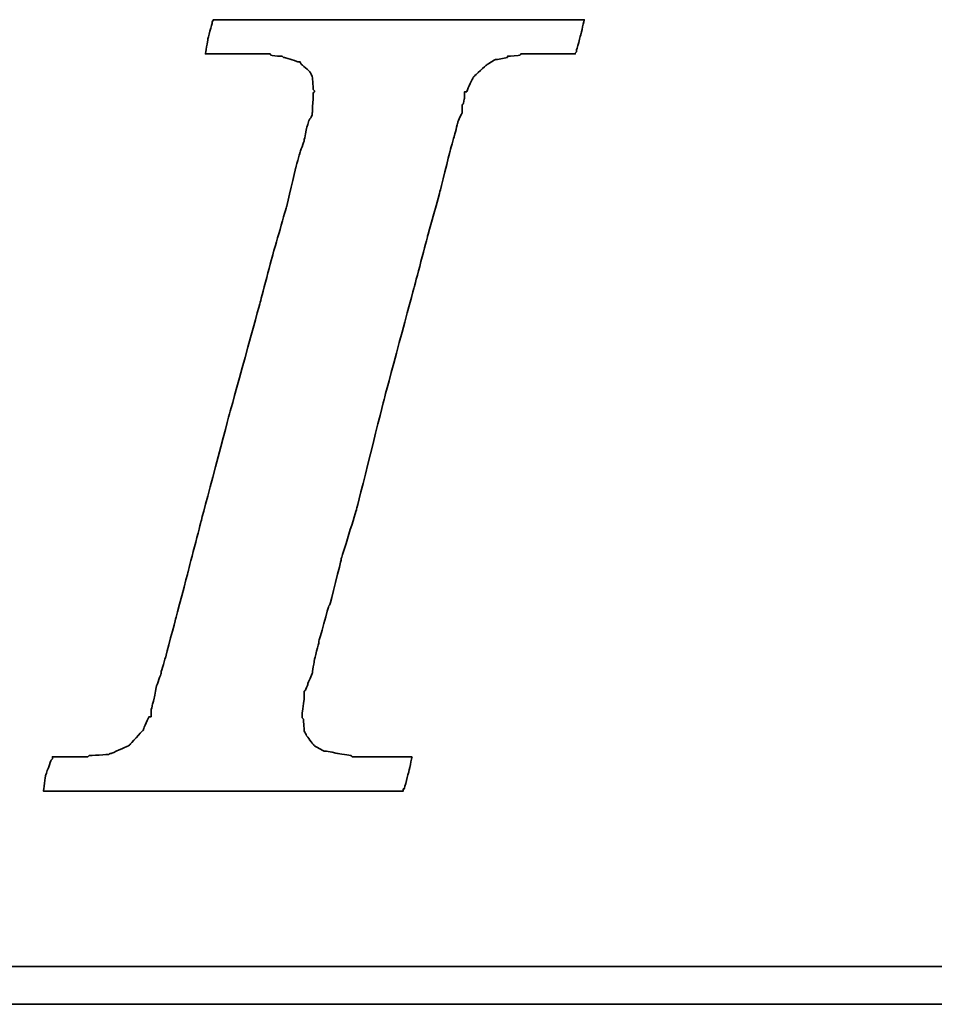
# Model space of a CAD drawing. Header units: millimetres. Extents: x -73 to 178, y -419 to -265.
# Tile 30 of 47: x 82.52 to 85.87, y -334.04 to -330.44. Entities that reach past the tile are written whole.
import ezdxf

# ---------------------------------------------------------------- set-up
doc = ezdxf.new("R2010")
doc.units = ezdxf.units.MM
doc.header["$LTSCALE"] = 0.1
doc.layers.add('CHA', color=7, linetype='CONTINUOUS')
doc.layers.add('layer 1', color=7, linetype='CONTINUOUS')

# ---------------------------------------------------------------- blocks, each defined once
blk = doc.blocks.new('TBI MOTION logo(完整正式版)')
at = {"layer": 'layer 1', "color": 22, "lineweight": 35}
for points, knots in [([(-40.59125, -7.94375), (-40.59125, -7.94375), (-40.97375, -7.94375), (-40.97375, -7.94375), (-40.97375, -7.94375), (-40.97375, -7.94375), (-41.38125, -7.94375), (-41.38125, -7.94375), (-41.38125, -7.94375), (-41.38125, -7.94375), (-41.54875, -7.94375), (-41.54875, -7.94375), (-41.54875, -7.94375), (-41.54875, -7.94375), (-41.59875, -7.94375), (-41.59875, -7.94375), (-41.59875, -7.94375), (-41.59875, -7.94375), (-41.88375, -7.94375), (-41.88375, -7.94375), (-41.88375, -7.94375), (-41.88375, -7.94375), (-41.90875, -7.91875), (-41.90875, -7.91875), (-41.90875, -7.91875), (-41.90875, -7.91875), (-42.19875, -7.87125), (-42.19875, -7.87125), (-42.19875, -7.87125), (-42.19875, -7.87125), (-42.43875, -7.82375), (-42.43875, -7.82375), (-42.43875, -7.82375), (-42.43875, -7.82375), (-42.45875, -7.82375), (-42.45875, -7.82375), (-42.45875, -7.82375), (-42.45875, -7.82375), (-42.48625, -7.82375), (-42.48625, -7.82375), (-42.48625, -7.82375), (-42.48625, -7.82375), (-42.67625, -7.72375), (-42.67625, -7.72375), (-42.67625, -7.72375), (-42.67625, -7.72375), (-42.70125, -7.70375), (-42.70125, -7.70375), (-42.70125, -7.70375), (-42.70125, -7.70375), (-42.72375, -7.67875), (-42.72375, -7.67875), (-42.72375, -7.67875), (-42.72375, -7.67875), (-42.86875, -7.48875), (-42.86875, -7.48875), (-42.86875, -7.48875), (-42.86875, -7.48875), (-42.89375, -7.43875), (-42.89375, -7.43875), (-42.89375, -7.43875), (-42.89375, -7.43875), (-42.91875, -7.38875), (-42.91875, -7.38875), (-42.91875, -7.38875), (-42.91875, -7.38875), (-42.93875, -7.12875), (-42.93875, -7.12875), (-42.93875, -7.12875), (-42.93875, -7.12875), (-42.96375, -7.10375), (-42.96375, -7.10375), (-42.96375, -7.10375), (-42.96375, -7.10375), (-42.96375, -7.05375), (-42.96375, -7.05375), (-42.96375, -7.05375), (-42.96375, -7.05375), (-42.96375, -7.00875), (-42.96375, -7.00875), (-42.96375, -7.00875), (-42.96375, -7.00875), (-42.91875, -6.69625), (-42.91875, -6.69625), (-42.91875, -6.69625), (-42.91875, -6.69625), (-42.91875, -6.62375), (-42.91875, -6.62375), (-42.91875, -6.62375), (-42.91875, -6.62375), (-42.91875, -6.59625), (-42.91875, -6.59625), (-42.91875, -6.59625), (-42.91875, -6.59625), (-42.91875, -6.57375), (-42.91875, -6.57375), (-42.91875, -6.57375), (-42.91875, -6.57375), (-42.91875, -6.52875), (-42.91875, -6.52875), (-42.91875, -6.52875), (-42.91875, -6.52875), (-42.89375, -6.50375), (-42.89375, -6.50375), (-42.89375, -6.50375), (-42.89375, -6.50375), (-42.84375, -6.38375), (-42.84375, -6.38375), (-42.84375, -6.38375), (-42.84375, -6.38375), (-42.84375, -6.35875), (-42.84375, -6.35875), (-42.84375, -6.35875), (-42.84375, -6.35875), (-42.74625, -6.14375), (-42.74625, -6.14375), (-42.74625, -6.14375), (-42.74625, -6.14375), (-42.70125, -5.85375), (-42.70125, -5.85375), (-42.70125, -5.85375), (-42.70125, -5.85375), (-42.60375, -5.47125), (-42.60375, -5.47125), (-42.60375, -5.47125), (-42.60375, -5.47125), (-42.60375, -5.44875), (-42.60375, -5.44875), (-42.60375, -5.44875), (-42.60375, -5.44875), (-42.38875, -4.67875), (-42.38875, -4.67875), (-42.38875, -4.67875), (-42.38875, -4.67875), (-42.36375, -4.65375), (-42.36375, -4.65375), (-42.36375, -4.65375), (-42.36375, -4.65375), (-42.12375, -3.69625), (-42.12375, -3.69625), (-42.12375, -3.69625), (-42.12375, -3.69625), (-42.12375, -3.67374), (-42.12375, -3.67374), (-42.12375, -3.67374), (-42.12375, -3.67374), (-41.78875, -2.59374), (-41.78875, -2.59374), (-41.78875, -2.59374), (-41.78875, -2.59374), (-41.18875, -0.19375), (-41.18875, -0.19375), (-41.18875, -0.19375), (-41.18875, -0.19375), (-40.54375, 2.20624), (-40.54375, 2.20624), (-40.54375, 2.20624), (-40.54375, 2.20624), (-40.25375, 3.30875), (-40.25375, 3.30875), (-40.25375, 3.30875), (-40.25375, 3.30875), (-39.98875, 4.27125), (-39.98875, 4.27125), (-39.98875, 4.27125), (-39.98875, 4.27125), (-39.77375, 5.13125), (-39.77375, 5.13125), (-39.77375, 5.13125), (-39.77375, 5.13125), (-39.67875, 5.47125), (-39.67875, 5.47125), (-39.67875, 5.47125), (-39.67875, 5.47125), (-39.60375, 5.75625), (-39.60375, 5.75625), (-39.60375, 5.75625), (-39.60375, 5.75625), (-39.60375, 5.78125), (-39.60375, 5.78125), (-39.60375, 5.78125), (-39.60375, 5.78125), (-39.50875, 5.97125), (-39.50875, 5.97125), (-39.50875, 5.97125), (-39.50875, 5.97125), (-39.50875, 6.13875), (-39.50875, 6.13875), (-39.50875, 6.13875), (-39.50875, 6.13875), (-39.48625, 6.16625), (-39.48625, 6.16625), (-39.48625, 6.16625), (-39.48625, 6.16625), (-39.46125, 6.28625), (-39.46125, 6.28625), (-39.46125, 6.28625), (-39.46125, 6.28625), (-39.46125, 6.42625), (-39.46125, 6.42625), (-39.46125, 6.42625), (-39.46125, 6.42625), (-39.41375, 6.42625), (-39.41375, 6.42625), (-39.41375, 6.42625), (-39.41375, 6.42625), (-39.29375, 6.69125), (-39.29375, 6.69125), (-39.29375, 6.69125), (-39.29375, 6.69125), (-39.26875, 6.74125), (-39.26875, 6.74125), (-39.26875, 6.74125), (-39.26875, 6.74125), (-39.24375, 6.76625), (-39.24375, 6.76625), (-39.24375, 6.76625), (-39.24375, 6.76625), (-38.98375, 7.00624), (-38.98375, 7.00624), (-38.98375, 7.00624), (-38.98375, 7.00624), (-38.95625, 7.02624), (-38.95625, 7.02624), (-38.95625, 7.02624), (-38.95625, 7.02624), (-38.78875, 7.12624), (-38.78875, 7.12624), (-38.78875, 7.12624), (-38.78875, 7.12624), (-38.76375, 7.12624), (-38.76375, 7.12624), (-38.76375, 7.12624), (-38.76375, 7.12624), (-38.74375, 7.12624), (-38.74375, 7.12624), (-38.74375, 7.12624), (-38.74375, 7.12624), (-38.52875, 7.17125), (-38.52875, 7.17125), (-38.52875, 7.17125), (-38.52875, 7.17125), (-38.52875, 7.19624), (-38.52875, 7.19624), (-38.52875, 7.19624), (-38.52875, 7.19624), (-38.50375, 7.19624), (-38.50375, 7.19624), (-38.50375, 7.19624), (-38.50375, 7.19624), (-38.26125, 7.21875), (-38.26125, 7.21875), (-38.26125, 7.21875), (-38.26125, 7.21875), (-38.23875, 7.24624), (-38.23875, 7.24624), (-38.23875, 7.24624), (-38.23875, 7.24624), (-38.21625, 7.24624), (-38.21625, 7.24624), (-38.21625, 7.24624), (-38.21625, 7.24624), (-38.18875, 7.24624), (-38.18875, 7.24624), (-38.18875, 7.24624), (-38.18875, 7.24624), (-37.90375, 7.24624), (-37.90375, 7.24624), (-37.90375, 7.24624), (-37.90375, 7.24624), (-37.85375, 7.24624), (-37.85375, 7.24624), (-37.85375, 7.24624), (-37.85375, 7.24624), (-37.75875, 7.24624), (-37.75875, 7.24624), (-37.75875, 7.24624), (-37.75875, 7.24624), (-37.42375, 7.24624), (-37.42375, 7.24624), (-37.42375, 7.24624), (-37.42375, 7.24624), (-37.08875, 7.24624), (-37.08875, 7.24624), (-37.08875, 7.24624), (-37.08875, 7.24624), (-37.06375, 7.24624), (-37.06375, 7.24624), (-37.06375, 7.24624), (-37.06375, 7.24624), (-37.06375, 7.26624), (-37.06375, 7.26624), (-37.06375, 7.26624), (-37.06375, 7.26624), (-37.03875, 7.29125), (-37.03875, 7.29125), (-37.03875, 7.29125), (-37.03875, 7.29125), (-37.03875, 7.31625), (-37.03875, 7.31625), (-37.03875, 7.31625), (-37.03875, 7.31625), (-36.94125, 7.67625), (-36.94125, 7.67625), (-36.94125, 7.67625), (-36.94125, 7.67625), (-36.86875, 7.98625), (-36.86875, 7.98625), (-36.86875, 7.98625), (-36.86875, 7.98625), (-36.98875, 7.98625), (-36.98875, 7.98625), (-36.98875, 7.98625), (-36.98875, 7.98625), (-37.42375, 7.98625), (-37.42375, 7.98625), (-37.42375, 7.98625), (-37.42375, 7.98625), (-37.94875, 7.98625), (-37.94875, 7.98625), (-37.94875, 7.98625), (-37.94875, 7.98625), (-38.57375, 7.98625), (-38.57375, 7.98625), (-38.57375, 7.98625), (-38.57375, 7.98625), (-39.29375, 7.98625), (-39.29375, 7.98625), (-39.29375, 7.98625), (-39.29375, 7.98625), (-40.82875, 7.98625), (-40.82875, 7.98625), (-40.82875, 7.98625), (-40.82875, 7.98625), (-42.36375, 7.98625), (-42.36375, 7.98625), (-42.36375, 7.98625), (-42.36375, 7.98625), (-43.08375, 7.98625), (-43.08375, 7.98625), (-43.08375, 7.98625), (-43.08375, 7.98625), (-43.70875, 7.98625), (-43.70875, 7.98625), (-43.70875, 7.98625), (-43.70875, 7.98625), (-44.23375, 7.98625), (-44.23375, 7.98625), (-44.23375, 7.98625), (-44.23375, 7.98625), (-44.66875, 7.98625), (-44.66875, 7.98625), (-44.66875, 7.98625), (-44.66875, 7.98625), (-44.88375, 7.98625), (-44.88375, 7.98625), (-44.88375, 7.98625), (-44.88375, 7.98625), (-44.90875, 7.94125), (-44.90875, 7.94125), (-44.90875, 7.94125), (-44.90875, 7.94125), (-44.90875, 7.91625), (-44.90875, 7.91625), (-44.90875, 7.91625), (-44.90875, 7.91625), (-45.00375, 7.55625), (-45.00375, 7.55625), (-45.00375, 7.55625), (-45.00375, 7.55625), (-45.05375, 7.24624), (-45.05375, 7.24624), (-45.05375, 7.24624), (-45.05375, 7.24624), (-44.61875, 7.24624), (-44.61875, 7.24624), (-44.61875, 7.24624), (-44.61875, 7.24624), (-44.11375, 7.24624), (-44.11375, 7.24624), (-44.11375, 7.24624), (-44.11375, 7.24624), (-43.99375, 7.24624), (-43.99375, 7.24624), (-43.99375, 7.24624), (-43.99375, 7.24624), (-43.94625, 7.24624), (-43.94625, 7.24624), (-43.94625, 7.24624), (-43.94625, 7.24624), (-43.92374, 7.24624), (-43.92374, 7.24624), (-43.92374, 7.24624), (-43.92374, 7.24624), (-43.65875, 7.24624), (-43.65875, 7.24624), (-43.65875, 7.24624), (-43.65875, 7.24624), (-43.63875, 7.21875), (-43.63875, 7.21875), (-43.63875, 7.21875), (-43.63875, 7.21875), (-43.46875, 7.19624), (-43.46875, 7.19624), (-43.46875, 7.19624), (-43.46875, 7.19624), (-43.39875, 7.19624), (-43.39875, 7.19624), (-43.39875, 7.19624), (-43.39875, 7.19624), (-43.37125, 7.17125), (-43.37125, 7.17125), (-43.37125, 7.17125), (-43.37125, 7.17125), (-43.34875, 7.17125), (-43.34875, 7.17125), (-43.34875, 7.17125), (-43.34875, 7.17125), (-43.20375, 7.12624), (-43.20375, 7.12624), (-43.20375, 7.12624), (-43.20375, 7.12624), (-43.05875, 7.07624), (-43.05875, 7.07624), (-43.05875, 7.07624), (-43.05875, 7.07624), (-43.01375, 7.07624), (-43.01375, 7.07624), (-43.01375, 7.07624), (-43.01375, 7.07624), (-42.98875, 7.02624), (-42.98875, 7.02624), (-42.98875, 7.02624), (-42.98875, 7.02624), (-42.79875, 6.86125), (-42.79875, 6.86125), (-42.79875, 6.86125), (-42.79875, 6.86125), (-42.77375, 6.81125), (-42.77375, 6.81125), (-42.77375, 6.81125), (-42.77375, 6.81125), (-42.74625, 6.76625), (-42.74625, 6.76625), (-42.74625, 6.76625), (-42.74625, 6.76625), (-42.72375, 6.47625), (-42.72375, 6.47625), (-42.72375, 6.47625), (-42.72375, 6.47625), (-42.70125, 6.45124), (-42.70125, 6.45124), (-42.70125, 6.45124), (-42.70125, 6.45124), (-42.70125, 6.42625), (-42.70125, 6.42625), (-42.70125, 6.42625), (-42.70125, 6.42625), (-42.72375, 6.40625), (-42.72375, 6.40625), (-42.72375, 6.40625), (-42.72375, 6.40625), (-42.74625, 5.97125), (-42.74625, 5.97125), (-42.74625, 5.97125), (-42.74625, 5.97125), (-42.74625, 5.94625), (-42.74625, 5.94625), (-42.74625, 5.94625), (-42.74625, 5.94625), (-42.74625, 5.92625), (-42.74625, 5.92625), (-42.74625, 5.92625), (-42.74625, 5.92625), (-42.77375, 5.87625), (-42.77375, 5.87625), (-42.77375, 5.87625), (-42.77375, 5.87625), (-42.81875, 5.80625), (-42.81875, 5.80625), (-42.81875, 5.80625), (-42.81875, 5.80625), (-42.86875, 5.63625), (-42.86875, 5.63625), (-42.86875, 5.63625), (-42.86875, 5.63625), (-42.91875, 5.39625), (-42.91875, 5.39625), (-42.91875, 5.39625), (-42.91875, 5.39625), (-42.91875, 5.37124), (-42.91875, 5.37124), (-42.91875, 5.37124), (-42.91875, 5.37124), (-43.01375, 5.10874), (-43.01375, 5.10874), (-43.01375, 5.10874), (-43.01375, 5.10874), (-43.10875, 4.77124), (-43.10875, 4.77124), (-43.10875, 4.77124), (-43.10875, 4.77124), (-43.29875, 3.95625), (-43.29875, 3.95625), (-43.29875, 3.95625), (-43.29875, 3.95625), (-43.58875, 2.95125), (-43.58875, 2.95125), (-43.58875, 2.95125), (-43.58875, 2.95125), (-43.87375, 1.87125), (-43.87375, 1.87125), (-43.87375, 1.87125), (-43.87375, 1.87125), (-44.52625, -0.50374), (-44.52625, -0.50374), (-44.52625, -0.50374), (-44.52625, -0.50374), (-45.14875, -2.85375), (-45.14875, -2.85375), (-45.14875, -2.85375), (-45.14875, -2.85375), (-45.43375, -3.95875), (-45.43375, -3.95875), (-45.43375, -3.95875), (-45.43375, -3.95875), (-45.69875, -4.96875), (-45.69875, -4.96875), (-45.69875, -4.96875), (-45.69875, -4.96875), (-45.91375, -5.78375), (-45.91375, -5.78375), (-45.91375, -5.78375), (-45.91375, -5.78375), (-46.01375, -6.11875), (-46.01375, -6.11875), (-46.01375, -6.11875), (-46.01375, -6.11875), (-46.01375, -6.14375), (-46.01375, -6.14375), (-46.01375, -6.14375), (-46.01375, -6.14375), (-46.10875, -6.40875), (-46.10875, -6.40875), (-46.10875, -6.40875), (-46.10875, -6.40875), (-46.15375, -6.64875), (-46.15375, -6.64875), (-46.15375, -6.64875), (-46.15375, -6.64875), (-46.20375, -6.83875), (-46.20375, -6.83875), (-46.20375, -6.83875), (-46.20375, -6.83875), (-46.22875, -6.93375), (-46.22875, -6.93375), (-46.22875, -6.93375), (-46.22875, -6.93375), (-46.22875, -7.07875), (-46.22875, -7.07875), (-46.22875, -7.07875), (-46.22875, -7.07875), (-46.27375, -7.07875), (-46.27375, -7.07875), (-46.27375, -7.07875), (-46.27375, -7.07875), (-46.39375, -7.34375), (-46.39375, -7.34375), (-46.39375, -7.34375), (-46.39375, -7.34375), (-46.39375, -7.36875), (-46.39375, -7.36875), (-46.39375, -7.36875), (-46.39375, -7.36875), (-46.42125, -7.38875), (-46.42125, -7.38875), (-46.42125, -7.38875), (-46.42125, -7.38875), (-46.68375, -7.67875), (-46.68375, -7.67875), (-46.68375, -7.67875), (-46.68375, -7.67875), (-46.70875, -7.70375), (-46.70875, -7.70375), (-46.70875, -7.70375), (-46.70875, -7.70375), (-46.75375, -7.72375), (-46.75375, -7.72375), (-46.75375, -7.72375), (-46.75375, -7.72375), (-47.08875, -7.87125), (-47.08875, -7.87125), (-47.08875, -7.87125), (-47.08875, -7.87125), (-47.11625, -7.87125), (-47.11625, -7.87125), (-47.11625, -7.87125), (-47.11625, -7.87125), (-47.13875, -7.89375), (-47.13875, -7.89375), (-47.13875, -7.89375), (-47.13875, -7.89375), (-47.56875, -7.91875), (-47.56875, -7.91875), (-47.56875, -7.91875), (-47.56875, -7.91875), (-47.59625, -7.94375), (-47.59625, -7.94375), (-47.59625, -7.94375), (-47.59625, -7.94375), (-47.64375, -7.94375), (-47.64375, -7.94375), (-47.64375, -7.94375), (-47.64375, -7.94375), (-47.73625, -7.94375), (-47.73625, -7.94375), (-47.73625, -7.94375), (-47.73625, -7.94375), (-48.07375, -7.94375), (-48.07375, -7.94375), (-48.07375, -7.94375), (-48.07375, -7.94375), (-48.36125, -7.94375), (-48.36125, -7.94375), (-48.36125, -7.94375), (-48.36125, -7.94375), (-48.36125, -7.96625), (-48.36125, -7.96625), (-48.36125, -7.96625), (-48.36125, -7.96625), (-48.36125, -7.99125), (-48.36125, -7.99125), (-48.36125, -7.99125), (-48.36125, -7.99125), (-48.38875, -8.01375), (-48.38875, -8.01375), (-48.38875, -8.01375), (-48.38875, -8.01375), (-48.50875, -8.34875), (-48.50875, -8.34875), (-48.50875, -8.34875), (-48.50875, -8.34875), (-48.55375, -8.68625), (-48.55375, -8.68625), (-48.55375, -8.68625), (-48.55375, -8.68625), (-48.45875, -8.68625), (-48.45875, -8.68625), (-48.45875, -8.68625), (-48.45875, -8.68625), (-48.07375, -8.68625), (-48.07375, -8.68625), (-48.07375, -8.68625), (-48.07375, -8.68625), (-47.52375, -8.68625), (-47.52375, -8.68625), (-47.52375, -8.68625), (-47.52375, -8.68625), (-46.92375, -8.68625), (-46.92375, -8.68625), (-46.92375, -8.68625), (-46.92375, -8.68625), (-46.25375, -8.68625), (-46.25375, -8.68625), (-46.25375, -8.68625), (-46.25375, -8.68625), (-46.20375, -8.68625), (-46.20375, -8.68625), (-46.20375, -8.68625), (-46.20375, -8.68625), (-44.71375, -8.68625), (-44.71375, -8.68625), (-44.71375, -8.68625), (-44.71375, -8.68625), (-43.22875, -8.68625), (-43.22875, -8.68625), (-43.22875, -8.68625), (-43.22875, -8.68625), (-42.55875, -8.68625), (-42.55875, -8.68625), (-42.55875, -8.68625), (-42.55875, -8.68625), (-42.50875, -8.68625), (-42.50875, -8.68625), (-42.50875, -8.68625), (-42.50875, -8.68625), (-41.93375, -8.68625), (-41.93375, -8.68625), (-41.93375, -8.68625), (-41.93375, -8.68625), (-41.38125, -8.68625), (-41.38125, -8.68625), (-41.38125, -8.68625), (-41.38125, -8.68625), (-40.97375, -8.68625), (-40.97375, -8.68625), (-40.97375, -8.68625), (-40.97375, -8.68625), (-40.78125, -8.68625), (-40.78125, -8.68625), (-40.78125, -8.68625), (-40.78125, -8.68625), (-40.78125, -8.63875), (-40.78125, -8.63875), (-40.78125, -8.63875), (-40.78125, -8.63875), (-40.75875, -8.63875), (-40.75875, -8.63875), (-40.75875, -8.63875), (-40.75875, -8.63875), (-40.66375, -8.27875), (-40.66375, -8.27875), (-40.66375, -8.27875), (-40.66375, -8.27875), (-40.59125, -7.94375), (-40.59125, -7.94375)], [0, 0, 0, 0, 0.00558659, 0.00558659, 0.00558659, 0.0055866, 0.01117318, 0.01117318, 0.01117318, 0.01117319, 0.01675978, 0.01675978, 0.01675978, 0.01675979, 0.02234637, 0.02234637, 0.02234637, 0.02234638, 0.02793296, 0.02793296, 0.02793296, 0.02793297, 0.03351955, 0.03351955, 0.03351955, 0.03351956, 0.03910615, 0.03910615, 0.03910615, 0.03910616, 0.04469274, 0.04469274, 0.04469274, 0.04469275, 0.05027933, 0.05027933, 0.05027933, 0.05027934, 0.05586592, 0.05586592, 0.05586592, 0.05586593, 0.06145251, 0.06145251, 0.06145251, 0.06145252, 0.06703911, 0.06703911, 0.06703911, 0.06703912, 0.0726257, 0.0726257, 0.0726257, 0.07262571, 0.07821229, 0.07821229, 0.07821229, 0.0782123, 0.08379888, 0.08379888, 0.08379888, 0.08379889, 0.08938547, 0.08938547, 0.08938547, 0.08938548, 0.09497207, 0.09497207, 0.09497207, 0.09497208, 0.10055866, 0.10055866, 0.10055866, 0.10055867, 0.10614525, 0.10614525, 0.10614525, 0.10614526, 0.11173184, 0.11173184, 0.11173184, 0.11173185, 0.11731844, 0.11731844, 0.11731844, 0.11731845, 0.12290503, 0.12290503, 0.12290503, 0.12290504, 0.12849162, 0.12849162, 0.12849162, 0.12849163, 0.13407821, 0.13407821, 0.13407821, 0.13407822, 0.1396648, 0.1396648, 0.1396648, 0.13966481, 0.1452514, 0.1452514, 0.1452514, 0.14525141, 0.15083799, 0.15083799, 0.15083799, 0.150838, 0.15642458, 0.15642458, 0.15642458, 0.15642459, 0.16201117, 0.16201117, 0.16201117, 0.16201118, 0.16759777, 0.16759777, 0.16759777, 0.16759778, 0.17318436, 0.17318436, 0.17318436, 0.17318437, 0.17877095, 0.17877095, 0.17877095, 0.17877096, 0.18435754, 0.18435754, 0.18435754, 0.18435755, 0.18994413, 0.18994413, 0.18994413, 0.18994414, 0.19553073, 0.19553073, 0.19553073, 0.19553074, 0.20111732, 0.20111732, 0.20111732, 0.20111733, 0.20670391, 0.20670391, 0.20670391, 0.20670392, 0.2122905, 0.2122905, 0.2122905, 0.21229051, 0.21787709, 0.21787709, 0.21787709, 0.2178771, 0.22346369, 0.22346369, 0.22346369, 0.2234637, 0.22905028, 0.22905028, 0.22905028, 0.22905029, 0.23463687, 0.23463687, 0.23463687, 0.23463688, 0.24022346, 0.24022346, 0.24022346, 0.24022347, 0.24581006, 0.24581006, 0.24581006, 0.24581007, 0.25139665, 0.25139665, 0.25139665, 0.25139666, 0.25698324, 0.25698324, 0.25698324, 0.25698325, 0.26256983, 0.26256983, 0.26256983, 0.26256984, 0.26815642, 0.26815642, 0.26815642, 0.26815643, 0.27374302, 0.27374302, 0.27374302, 0.27374303, 0.27932961, 0.27932961, 0.27932961, 0.27932962, 0.2849162, 0.2849162, 0.2849162, 0.28491621, 0.29050279, 0.29050279, 0.29050279, 0.2905028, 0.29608939, 0.29608939, 0.29608939, 0.2960894, 0.30167598, 0.30167598, 0.30167598, 0.30167599, 0.30726257, 0.30726257, 0.30726257, 0.30726258, 0.31284916, 0.31284916, 0.31284916, 0.31284917, 0.31843575, 0.31843575, 0.31843575, 0.31843576, 0.32402235, 0.32402235, 0.32402235, 0.32402236, 0.32960894, 0.32960894, 0.32960894, 0.32960895, 0.33519553, 0.33519553, 0.33519553, 0.33519554, 0.34078212, 0.34078212, 0.34078212, 0.34078213, 0.34636872, 0.34636872, 0.34636872, 0.34636873, 0.35195531, 0.35195531, 0.35195531, 0.35195532, 0.3575419, 0.3575419, 0.3575419, 0.35754191, 0.36312849, 0.36312849, 0.36312849, 0.3631285, 0.36871508, 0.36871508, 0.36871508, 0.36871509, 0.37430168, 0.37430168, 0.37430168, 0.37430169, 0.37988827, 0.37988827, 0.37988827, 0.37988828, 0.38547486, 0.38547486, 0.38547486, 0.38547487, 0.39106145, 0.39106145, 0.39106145, 0.39106146, 0.39664804, 0.39664804, 0.39664804, 0.39664805, 0.40223464, 0.40223464, 0.40223464, 0.40223465, 0.40782123, 0.40782123, 0.40782123, 0.40782124, 0.41340782, 0.41340782, 0.41340782, 0.41340783, 0.41899441, 0.41899441, 0.41899441, 0.41899442, 0.42458101, 0.42458101, 0.42458101, 0.42458102, 0.4301676, 0.4301676, 0.4301676, 0.43016761, 0.43575419, 0.43575419, 0.43575419, 0.4357542, 0.44134078, 0.44134078, 0.44134078, 0.44134079, 0.44692737, 0.44692737, 0.44692737, 0.44692738, 0.45251397, 0.45251397, 0.45251397, 0.45251398, 0.45810056, 0.45810056, 0.45810056, 0.45810057, 0.46368715, 0.46368715, 0.46368715, 0.46368716, 0.46927374, 0.46927374, 0.46927374, 0.46927375, 0.47486034, 0.47486034, 0.47486034, 0.47486035, 0.48044693, 0.48044693, 0.48044693, 0.48044694, 0.48603352, 0.48603352, 0.48603352, 0.48603353, 0.49162011, 0.49162011, 0.49162011, 0.49162012, 0.4972067, 0.4972067, 0.4972067, 0.49720671, 0.5027933, 0.5027933, 0.5027933, 0.50279331, 0.50837989, 0.50837989, 0.50837989, 0.5083799, 0.51396648, 0.51396648, 0.51396648, 0.51396649, 0.51955307, 0.51955307, 0.51955307, 0.51955308, 0.52513966, 0.52513966, 0.52513966, 0.52513967, 0.53072626, 0.53072626, 0.53072626, 0.53072627, 0.53631285, 0.53631285, 0.53631285, 0.53631286, 0.54189944, 0.54189944, 0.54189944, 0.54189945, 0.54748603, 0.54748603, 0.54748603, 0.54748604, 0.55307263, 0.55307263, 0.55307263, 0.55307264, 0.55865922, 0.55865922, 0.55865922, 0.55865923, 0.56424581, 0.56424581, 0.56424581, 0.56424582, 0.5698324, 0.5698324, 0.5698324, 0.56983241, 0.57541899, 0.57541899, 0.57541899, 0.575419, 0.58100559, 0.58100559, 0.58100559, 0.5810056, 0.58659218, 0.58659218, 0.58659218, 0.58659219, 0.59217877, 0.59217877, 0.59217877, 0.59217878, 0.59776536, 0.59776536, 0.59776536, 0.59776537, 0.60335196, 0.60335196, 0.60335196, 0.60335197, 0.60893855, 0.60893855, 0.60893855, 0.60893856, 0.61452514, 0.61452514, 0.61452514, 0.61452515, 0.62011173, 0.62011173, 0.62011173, 0.62011174, 0.62569832, 0.62569832, 0.62569832, 0.62569833, 0.63128492, 0.63128492, 0.63128492, 0.63128493, 0.63687151, 0.63687151, 0.63687151, 0.63687152, 0.6424581, 0.6424581, 0.6424581, 0.64245811, 0.64804469, 0.64804469, 0.64804469, 0.6480447, 0.65363128, 0.65363128, 0.65363128, 0.65363129, 0.65921788, 0.65921788, 0.65921788, 0.65921789, 0.66480447, 0.66480447, 0.66480447, 0.66480448, 0.67039106, 0.67039106, 0.67039106, 0.67039107, 0.67597765, 0.67597765, 0.67597765, 0.67597766, 0.68156425, 0.68156425, 0.68156425, 0.68156426, 0.68715084, 0.68715084, 0.68715084, 0.68715085, 0.69273743, 0.69273743, 0.69273743, 0.69273744, 0.69832402, 0.69832402, 0.69832402, 0.69832403, 0.70391061, 0.70391061, 0.70391061, 0.70391062, 0.70949721, 0.70949721, 0.70949721, 0.70949722, 0.7150838, 0.7150838, 0.7150838, 0.71508381, 0.72067039, 0.72067039, 0.72067039, 0.7206704, 0.72625698, 0.72625698, 0.72625698, 0.72625699, 0.73184358, 0.73184358, 0.73184358, 0.73184359, 0.73743017, 0.73743017, 0.73743017, 0.73743018, 0.74301676, 0.74301676, 0.74301676, 0.74301677, 0.74860335, 0.74860335, 0.74860335, 0.74860336, 0.75418994, 0.75418994, 0.75418994, 0.75418995, 0.75977654, 0.75977654, 0.75977654, 0.75977655, 0.76536313, 0.76536313, 0.76536313, 0.76536314, 0.77094972, 0.77094972, 0.77094972, 0.77094973, 0.77653631, 0.77653631, 0.77653631, 0.77653632, 0.78212291, 0.78212291, 0.78212291, 0.78212292, 0.7877095, 0.7877095, 0.7877095, 0.78770951, 0.79329609, 0.79329609, 0.79329609, 0.7932961, 0.79888268, 0.79888268, 0.79888268, 0.79888269, 0.80446927, 0.80446927, 0.80446927, 0.80446928, 0.81005587, 0.81005587, 0.81005587, 0.81005588, 0.81564246, 0.81564246, 0.81564246, 0.81564247, 0.82122905, 0.82122905, 0.82122905, 0.82122906, 0.82681564, 0.82681564, 0.82681564, 0.82681565, 0.83240223, 0.83240223, 0.83240223, 0.83240224, 0.83798883, 0.83798883, 0.83798883, 0.83798884, 0.84357542, 0.84357542, 0.84357542, 0.84357543, 0.84916201, 0.84916201, 0.84916201, 0.84916202, 0.8547486, 0.8547486, 0.8547486, 0.85474861, 0.8603352, 0.8603352, 0.8603352, 0.86033521, 0.86592179, 0.86592179, 0.86592179, 0.8659218, 0.87150838, 0.87150838, 0.87150838, 0.87150839, 0.87709497, 0.87709497, 0.87709497, 0.87709498, 0.88268156, 0.88268156, 0.88268156, 0.88268157, 0.88826816, 0.88826816, 0.88826816, 0.88826817, 0.89385475, 0.89385475, 0.89385475, 0.89385476, 0.89944134, 0.89944134, 0.89944134, 0.89944135, 0.90502793, 0.90502793, 0.90502793, 0.90502794, 0.91061453, 0.91061453, 0.91061453, 0.91061454, 0.91620112, 0.91620112, 0.91620112, 0.91620113, 0.92178771, 0.92178771, 0.92178771, 0.92178772, 0.9273743, 0.9273743, 0.9273743, 0.92737431, 0.93296089, 0.93296089, 0.93296089, 0.9329609, 0.93854749, 0.93854749, 0.93854749, 0.9385475, 0.94413408, 0.94413408, 0.94413408, 0.94413409, 0.94972067, 0.94972067, 0.94972067, 0.94972068, 0.95530726, 0.95530726, 0.95530726, 0.95530727, 0.96089385, 0.96089385, 0.96089385, 0.96089386, 0.96648045, 0.96648045, 0.96648045, 0.96648046, 0.97206704, 0.97206704, 0.97206704, 0.97206705, 0.97765363, 0.97765363, 0.97765363, 0.97765364, 0.98324022, 0.98324022, 0.98324022, 0.98324023, 0.98882682, 0.98882682, 0.98882682, 0.98882683, 0.99441341, 0.99441341, 0.99441341, 0.99441342, 1, 1, 1, 1]), ([(75.90875, -9.47875), (75.90875, -9.47875), (75.90875, -12.28625), (75.90875, -12.28625), (75.90875, -12.28625), (75.90875, -12.28625), (75.90875, -12.47875), (75.90875, -12.47875), (75.90875, -12.47875), (75.90875, -12.47875), (75.71625, -12.47875), (75.71625, -12.47875), (75.71625, -12.47875), (75.71625, -12.47875), (-88.32875, -12.47875), (-88.32875, -12.47875), (-88.32875, -12.47875), (-88.32875, -12.47875), (-88.32875, -13.29375), (-88.32875, -13.29375), (-88.32875, -13.29375), (-88.32875, -13.29375), (82.89125, -13.29375), (82.89125, -13.29375), (82.89125, -13.29375), (82.89125, -13.29375), (75.90875, -9.47875), (75.90875, -9.47875)], [0, 0, 0, 0, 0.14285714, 0.14285714, 0.14285714, 0.14285715, 0.28571429, 0.28571429, 0.28571429, 0.2857143, 0.42857143, 0.42857143, 0.42857143, 0.42857144, 0.57142857, 0.57142857, 0.57142857, 0.57142858, 0.71428571, 0.71428571, 0.71428571, 0.71428572, 0.85714286, 0.85714286, 0.85714286, 0.85714287, 1, 1, 1, 1])]:
    blk.add_open_spline(points, degree=3, knots=knots, dxfattribs=at)

msp = doc.modelspace()

# ---------------------------------------------------------------- block references
at = {"layer": 'CHA', "color": 7, "xscale": 0.169477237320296, "yscale": 0.169477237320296, "zscale": 0.169477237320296}
msp.add_blockref('TBI MOTION logo(完整正式版)', (90.8322, -331.7895), dxfattribs=at)

doc.saveas('drawing.dxf')
